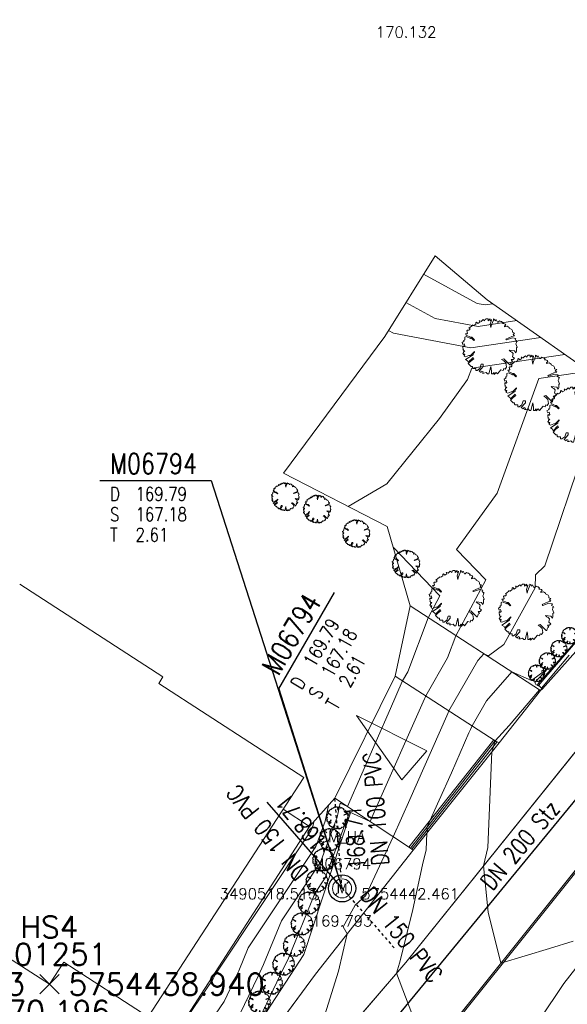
# Model space of a CAD drawing. Header units: metres. Extents: x 3490449 to 3490968, y 5754217 to 5754743.
# Tile 59 of 212: x 3490507 to 3490527, y 5754438 to 5754474. Entities that reach past the tile are written whole.
import ezdxf
from ezdxf.enums import TextEntityAlignment as Align

# ---------------------------------------------------------------- set-up
doc = ezdxf.new("R2010")
doc.units = ezdxf.units.M
doc.header["$LTSCALE"] = 0.25
for name, pattern in [('Kartierung-07$0$AUSGEZOGEN', [0]), ('Kartierung-07$0$STRICHLINIE', [19.05, 12.7, -6.35]), ('Kartierung-07$0$STRICHPUNKT', [25.4, 12.7, -6.35, 0, -6.35])]:
    doc.linetypes.add(name, pattern=pattern)
for name, color, linetype, lineweight, true_color in [('Kartierung-07$0$$BRUCH', 7, 'Continuous', 18, 0x82563a), ('Kartierung-07$0$$HOEHEN_Haupt', 7, 'Continuous', 18, 0x82563a), ('Kartierung-07$0$$HOEHEN_Mittel', 7, 'Continuous', 18, 0x82563a), ('Kartierung-07$0$$P_INF_FL', 7, 'Kartierung-07$0$AUSGEZOGEN', 18, 0x82563a), ('Kartierung-07$0$$P_INF_H', 7, 'Kartierung-07$0$AUSGEZOGEN', 18, 0x82563a), ('Kartierung-07$0$$P_INF_H_Schacht', 7, 'Kartierung-07$0$AUSGEZOGEN', 18, 0x82563a), ('Kartierung-07$0$$P_INF_NR', 7, 'Kartierung-07$0$AUSGEZOGEN', 18, 0x82563a), ('Kartierung-07$0$$P_INF_NR_Schacht', 7, 'Kartierung-07$0$AUSGEZOGEN', 18, 0x82563a), ('Kartierung-07$0$$P_INF_X', 7, 'Kartierung-07$0$AUSGEZOGEN', 18, 0x82563a), ('Kartierung-07$0$$PKT_HS4', 7, 'Continuous', 18, 0x82563a), ('Kartierung-07$0$$PKT_RF', 7, 'Continuous', 18, 0x82563a), ('Kartierung-07$0$B_Befestigt', 7, 'Continuous', 18, 0x82563a), ('Kartierung-07$0$B_Gelaendeknick', 7, 'Continuous', 18, 0x82563a), ('Kartierung-07$0$B_Haus', 7, 'Kartierung-07$0$AUSGEZOGEN', 18, 0x82563a), ('Kartierung-07$0$B_Hecke', 7, 'Continuous', 18, 0x82563a), ('Kartierung-07$0$B_Mauer', 7, 'Kartierung-07$0$AUSGEZOGEN', 18, 0x82563a), ('Kartierung-07$0$B_Rinne', 7, 'Continuous', 18, 0x82563a), ('Kartierung-07$0$B_Zaun', 7, 'Kartierung-07$0$AUSGEZOGEN', 18, 0x82563a), ('Kartierung-07$0$B_Zufahrt_Zugang', 7, 'Continuous', 18, 0x82563a), ('Kartierung-07$0$Hilfe_DGM', 7, 'Continuous', 18, 0x82563a), ('Kartierung-07$0$SYM_RF', 7, 'Kartierung-07$0$AUSGEZOGEN', 18, 0x82563a), ('Kartierung-07$0$SYM_SM_HA', 7, 'Kartierung-07$0$AUSGEZOGEN', 18, 0x82563a)]:
    doc.layers.add(name, color=color, linetype=linetype, lineweight=lineweight, true_color=true_color)
doc.layers.add('Kartierung-07$0$$PKT_SM_HA', color=7, linetype='Continuous', lineweight=18)
for name, color, linetype, true_color in [('Kartierung-07$0$B_MW-Leitung_HA_Schrift_Aus', 7, 'Continuous', 0x82563a), ('Kartierung-07$0$B_MW_Leitung_HA_Aus', 7, 'Kartierung-07$0$STRICHPUNKT', 0x82563a), ('Kartierung-07$0$B_RW-Leitung_HA_Aus', 7, 'Kartierung-07$0$STRICHLINIE', 0x82563a), ('Kartierung-07$0$B_RW-Leitung_HA_Schrift_Aus', 7, 'Continuous', 0x82563a), ('Kartierung-07$0$B_SW-Leitung_AUS', 7, 'Continuous', 0x82563a), ('Kartierung-07$0$B_SW_Leitung_Schrift_AUS', 7, 'Continuous', 0x82563a)]:
    doc.layers.add(name, color=color, linetype=linetype, true_color=true_color)
for name, color, linetype in [('Kartierung-07$0$B_MW-Schacht_HA_AUS', 7, 'Continuous'), ('Kartierung-07$0$B_Schachtschrift_MW_HA', 7, 'Continuous'), ('Kartierung-07$0$B_Schachtschrift_MW_HA_60Grad_AUS', 7, 'Continuous'), ('Kartierung-07$0$B_SW-Leitung_HA', 7, 'Continuous'), ('Kartierung-07$0$B_SW-Leitung_HA_Schrift', 7, 'Continuous')]:
    doc.layers.add(name, color=color, linetype=linetype)
doc.styles.add('Kartierung-07$0$2', font='TXT')
doc.styles.add('Kartierung-07$0$STANDARD', font='romans.shx', dxfattribs={"width": 0.8})

# ---------------------------------------------------------------- blocks, each defined once
blk = doc.blocks.new('Kartierung-07$0$PKT_0')
for p, q in [((-0.354, -0.354), (0.354, 0.354)), ((0.354, -0.354), (-0.354, 0.354))]:
    blk.add_line(p, q)
at = {"layer": 'Kartierung-07$0$$P_INF_FL', "style": 'Kartierung-07$0$STANDARD'}
blk.add_attdef('CODE', text='', height=0.8, dxfattribs=at).set_placement((0, 1.7), align=Align.CENTER)
at = {"layer": 'Kartierung-07$0$$P_INF_H', "style": 'Kartierung-07$0$STANDARD'}
blk.add_attdef('H', text='', height=0.8, dxfattribs=at).set_placement((0, -1.4), align=Align.CENTER)
at = {"layer": 'Kartierung-07$0$$P_INF_NR', "style": 'Kartierung-07$0$STANDARD'}
blk.add_attdef('NR', text='', height=0.8, dxfattribs=at).set_placement((0, 0.7), align=Align.CENTER)
at = {"layer": 'Kartierung-07$0$$P_INF_X', "style": 'Kartierung-07$0$STANDARD'}
blk.add_attdef('X', text='', height=0.8, dxfattribs=at).set_placement((-0.9, -0.4), align=Align.RIGHT)
blk.add_attdef('Y', (0.7, -0.4), '', height=0.8, dxfattribs=at)
blk = doc.blocks.new('Kartierung-07$0$Hecke')
at = {"layer": 'Kartierung-07$0$B_Hecke'}
blk.add_lwpolyline([(-0.447, -0.197), (-0.472, -0.185), (-0.46, -0.147), (-0.472, -0.147), (-0.485, -0.16), (-0.497, -0.135), (-0.485, -0.122), (-0.485, -0.11), (-0.46, -0.085), (-0.485, -0.085), (-0.497, -0.06), (-0.485, -0.06), (-0.497, -0.035), (-0.497, -0.01), (-0.485, 0.003), (-0.485, -0.01), (-0.472, -0.01), (-0.46, 0.003), (-0.472, 0.04), (-0.497, 0.028), (-0.51, 0.065), (-0.472, 0.09), (-0.485, 0.103), (-0.46, 0.115), (-0.46, 0.14), (-0.46, 0.165), (-0.435, 0.178), (-0.36, 0.14), (-0.347, 0.153), (-0.297, 0.103), (-0.285, 0.115), (-0.335, 0.165), (-0.36, 0.165), (-0.435, 0.203), (-0.447, 0.228), (-0.422, 0.228), (-0.41, 0.24), (-0.422, 0.278), (-0.41, 0.29), (-0.385, 0.29), (-0.372, 0.303), (-0.372, 0.328), (-0.385, 0.328), (-0.322, 0.378), (-0.322, 0.39), (-0.297, 0.378), (-0.26, 0.403), (-0.26, 0.428), (-0.247, 0.44), (-0.222, 0.415), (-0.185, 0.44), (-0.197, 0.465), (-0.185, 0.465), (-0.16, 0.453), (-0.135, 0.478), (-0.122, 0.49), (-0.097, 0.465), (-0.085, 0.49), (-0.072, 0.503), (-0.035, 0.503), (-0.035, 0.465), (-0.022, 0.478), (0.003, 0.503), (0.003, 0.478), (0.015, 0.465), (0.028, 0.49), (0.028, 0.478), (0.003, 0.403), (0.015, 0.34), (0.028, 0.39), (0.065, 0.478), (0.065, 0.503), (0.09, 0.49), (0.09, 0.478), (0.103, 0.465), (0.115, 0.49), (0.128, 0.465), (0.14, 0.44), (0.153, 0.44), (0.178, 0.465), (0.203, 0.453), (0.215, 0.453), (0.24, 0.428), (0.228, 0.415), (0.253, 0.415), (0.278, 0.403), (0.29, 0.39), (0.265, 0.365), (0.265, 0.353), (0.315, 0.365), (0.353, 0.34), (0.353, 0.328), (0.403, 0.303), (0.415, 0.278), (0.415, 0.253), (0.453, 0.24), (0.428, 0.215), (0.453, 0.19), (0.403, 0.178), (0.29, 0.128), (0.303, 0.115), (0.415, 0.153), (0.478, 0.14), (0.465, 0.115), (0.503, 0.09), (0.49, 0.078), (0.49, 0.065), (0.478, 0.04), (0.503, -0.022), (0.49, -0.035), (0.49, -0.097), (0.478, -0.122), (0.453, -0.085), (0.353, -0.072), (0.378, -0.097), (0.403, -0.11), (0.428, -0.135), (0.415, -0.197), (0.453, -0.222), (0.428, -0.247), (0.39, -0.247), (0.415, -0.285), (0.39, -0.297), (0.378, -0.347), (0.365, -0.347), (0.253, -0.235), (0.215, -0.247), (0.253, -0.272), (0.29, -0.31), (0.303, -0.385), (0.278, -0.422), (0.253, -0.41), (0.24, -0.447), (0.203, -0.435), (0.14, -0.51), (0.115, -0.485), (0.078, -0.522), (0.078, -0.485), (0.053, -0.51), (0.028, -0.51), (0.028, -0.46), (0.015, -0.372), (-0.022, -0.51), (-0.047, -0.51), (-0.072, -0.485), (-0.11, -0.497), (-0.135, -0.497), (-0.122, -0.472), (-0.147, -0.46), (-0.16, -0.485), (-0.197, -0.46), (-0.122, -0.372), (-0.122, -0.335), (-0.16, -0.335), (-0.185, -0.41), (-0.235, -0.447), (-0.26, -0.447), (-0.26, -0.41), (-0.31, -0.41), (-0.322, -0.397), (-0.322, -0.372), (-0.347, -0.372), (-0.397, -0.322), (-0.347, -0.272), (-0.297, -0.235), (-0.31, -0.21), (-0.397, -0.297), (-0.41, -0.272), (-0.447, -0.247), (-0.31, -0.16), (-0.31, -0.135), (-0.285, -0.11), (-0.285, -0.097), (-0.36, -0.172), (-0.385, -0.172), (-0.447, -0.197)], dxfattribs=at)
blk = doc.blocks.new('Kartierung-07$0$Zufahrt')
at = {"layer": 'Kartierung-07$0$B_Zufahrt_Zugang'}
for p, q in [((-0.7, -2.8), (0, 0)), ((0, 0), (0.7, -2.8)), ((-0.7, -2.8), (0.7, -2.8))]:
    blk.add_line(p, q, dxfattribs=at)
blk = doc.blocks.new('Kartierung-07$0$PKT_RF')
at = {"layer": 'Kartierung-07$0$SYM_RF'}
blk.add_circle((0, 0), 0.15, dxfattribs=at)
at = {"layer": 'Kartierung-07$0$$P_INF_FL', "style": 'Kartierung-07$0$STANDARD'}
blk.add_attdef('CODE', text='', height=0.8, dxfattribs=at).set_placement((0, 1.7), align=Align.CENTER)
at = {"layer": 'Kartierung-07$0$$P_INF_H', "style": 'Kartierung-07$0$STANDARD'}
blk.add_attdef('H', text='', height=0.8, dxfattribs=at).set_placement((0, -1.4), align=Align.CENTER)
at = {"layer": 'Kartierung-07$0$$P_INF_NR', "style": 'Kartierung-07$0$STANDARD'}
blk.add_attdef('NR', text='', height=0.8, dxfattribs=at).set_placement((0, 0.7), align=Align.CENTER)
at = {"layer": 'Kartierung-07$0$$P_INF_X', "style": 'Kartierung-07$0$STANDARD'}
blk.add_attdef('X', text='', height=0.8, dxfattribs=at).set_placement((-0.9, -0.4), align=Align.RIGHT)
blk.add_attdef('Y', (0.7, -0.4), '', height=0.8, dxfattribs=at)
blk = doc.blocks.new('Kartierung-07$0$B_Schachtbeschriftung')
blk.add_line((0, 0), (8.186, 0))
at = {"style": 'Kartierung-07$0$STANDARD', "width": 0.8}
for s, p in [('D ', (0.75, -0.5)), ('S ', (0.75, -2)), ('T ', (0.75, -3.5))]:
    blk.add_text(s, height=1, dxfattribs=at).set_placement(p, align=Align.TOP_LEFT)
at = {"ltscale": 0.02, "style": 'Kartierung-07$0$STANDARD', "width": 0.8}
for tag, p, height in [('NUMMER', (0.759, 0.479), 1.5), ('DECKEL', (2.627, -1.5), 1), ('SOHLE', (2.625, -2.996), 1), ('TIEFE', (2.628, -4.501), 1)]:
    blk.add_attdef(tag, p, '', height=height, dxfattribs=at)
at = {"ltscale": 0.02, "style": 'Kartierung-07$0$STANDARD', "width": 0.8, "flags": 1}
blk.add_attdef('FOTO', (1.057, -6.131), '', height=1, dxfattribs=at)
blk = doc.blocks.new('Kartierung-07$0$PKT_SM_HA')
at = {"layer": 'Kartierung-07$0$SYM_SM_HA'}
for p, q in [((-0.247, 0.247), (-0.177, 0.177)), ((0.177, 0.177), (0.247, 0.247)), ((0.177, 0.177), (0.247, 0.247)), ((-0.247, -0.247), (-0.177, -0.177)), ((0.177, -0.177), (0.247, -0.247))]:
    blk.add_line(p, q, dxfattribs=at)
blk.add_circle((0, 0), 0.35, dxfattribs=at)
at = {"layer": 'Kartierung-07$0$$P_INF_FL', "style": 'Kartierung-07$0$STANDARD'}
blk.add_attdef('CODE', text='', height=0.8, dxfattribs=at).set_placement((0, 1.7), align=Align.CENTER)
at = {"layer": 'Kartierung-07$0$$P_INF_H_Schacht', "style": 'Kartierung-07$0$STANDARD'}
blk.add_attdef('H', text='', height=0.8, dxfattribs=at).set_placement((0, -1.4), align=Align.CENTER)
at = {"layer": 'Kartierung-07$0$$P_INF_NR_Schacht', "style": 'Kartierung-07$0$STANDARD'}
blk.add_attdef('NR', text='', height=0.8, dxfattribs=at).set_placement((0, 0.7), align=Align.CENTER)
at = {"layer": 'Kartierung-07$0$$P_INF_X', "style": 'Kartierung-07$0$STANDARD'}
blk.add_attdef('X', text='', height=0.8, dxfattribs=at).set_placement((-0.9, -0.4), align=Align.RIGHT)
blk.add_attdef('Y', (0.7, -0.4), '', height=0.8, dxfattribs=at)
at = {"layer": 'Kartierung-07$0$SYM_SM_HA', "style": 'Kartierung-07$0$2'}
blk.add_text('M', height=0.35, dxfattribs=at).set_placement((0, -0.178), align=Align.CENTER)

msp = doc.modelspace()

# ---------------------------------------------------------------- linework, layer by layer
at = {"layer": 'Kartierung-07$0$$BRUCH', "ltscale": 0.02}
for p, q in [((3490521.009, 5754452.832), (3490525.808, 5754449.729)), ((3490525.695, 5754449.951), (3490527.318, 5754451.784)), ((3490527.504, 5754451.617), (3490525.882, 5754449.785)), ((3490524.142, 5754447.874), (3490520.469, 5754450.25)), ((3490525.808, 5754449.729), (3490524.28, 5754447.803)), ((3490525.882, 5754449.785), (3490525.695, 5754449.951)), ((3490525.808, 5754449.729), (3490525.882, 5754449.785)), ((3490527.665, 5754448.203), (3490520.85, 5754439.739)), ((3490521.021, 5754443.936), (3490524.142, 5754447.874)), ((3490524.142, 5754447.874), (3490524.28, 5754447.803)), ((3490524.28, 5754447.803), (3490521.13, 5754443.862)), ((3490521.682, 5754436.387), (3490529.671, 5754446.358)), ((3490518.25, 5754445.772), (3490521.021, 5754443.936)), ((3490518.82, 5754445.234), (3490517.103, 5754440.035)), ((3490510.135, 5754433.634), (3490517.317, 5754444.735)), ((3490521.13, 5754443.862), (3490517.535, 5754439.31)), ((3490521.021, 5754443.936), (3490521.13, 5754443.862)), ((3490517.103, 5754440.035), (3490511.166, 5754430.904)), ((3490520.85, 5754439.739), (3490515.196, 5754433.16)), ((3490517.535, 5754439.31), (3490515.244, 5754436.201))]:
    msp.add_line(p, q, dxfattribs=at)
at = {"layer": 'Kartierung-07$0$$HOEHEN_Haupt', "ltscale": 0.02}
for points in [[(3490520.215, 5754462.948), (3490520.401, 5754462.846), (3490523.24, 5754462.312), (3490525.811, 5754462.693)], [(3490526.858, 5754451.022), (3490525.844, 5754449.818), (3490525.805, 5754449.735), (3490525.767, 5754449.755), (3490524.648, 5754448.441), (3490524.142, 5754447.874), (3490524.142, 5754447.874), (3490524.082, 5754447.687), (3490524.037, 5754447.539), (3490524.028, 5754447.51), (3490524.018, 5754447.475), (3490523.862, 5754443.957), (3490523.703, 5754443.282), (3490523.881, 5754441.587), (3490524.345, 5754439.711), (3490526.133, 5754440.253), (3490526.999, 5754440.515)], [(3490518.009, 5754445.504), (3490517.886, 5754444.924), (3490517.544, 5754443.995), (3490515.06, 5754440.271), (3490514.718, 5754439.434), (3490514.613, 5754439.214), (3490514.176, 5754438.301), (3490513.224, 5754436.904), (3490513.159, 5754436.759), (3490513.002, 5754436.408), (3490512.566, 5754435.432), (3490511.29, 5754433.596), (3490511.224, 5754433.415), (3490510.775, 5754432.196), (3490510.727, 5754432.066), (3490509.873, 5754431.118), (3490508.776, 5754431.942), (3490506.631, 5754431.207)]]:
    msp.add_lwpolyline(points, dxfattribs=at)
at = {"layer": 'Kartierung-07$0$$HOEHEN_Mittel', "ltscale": 0.02}
for points in [[(3490521.506, 5754465.016), (3490523.47, 5754463.946), (3490523.774, 5754463.889), (3490524.049, 5754463.93)], [(3490520.86, 5754463.982), (3490521.935, 5754463.396), (3490523.507, 5754463.101), (3490524.93, 5754463.311)], [(3490526.692, 5754462.074), (3490523.275, 5754461.569), (3490523.122, 5754461.152), (3490522.088, 5754459.714), (3490520.153, 5754457.323), (3490518.736, 5754456.488)], [(3490527.573, 5754461.456), (3490525.745, 5754461.186), (3490524.207, 5754456.976), (3490522.719, 5754454.909), (3490523.8, 5754453.79), (3490522.697, 5754451.74), (3490522.39, 5754450.923), (3490521.585, 5754449.528), (3490521.562, 5754449.475), (3490521.54, 5754449.426), (3490519.697, 5754445.254), (3490519.548, 5754444.912), (3490518.779, 5754445.273), (3490518.767, 5754445.216), (3490517.896, 5754442.847), (3490517.509, 5754442.266), (3490516.539, 5754439.893), (3490516.239, 5754439.267), (3490515.225, 5754437.147)], [(3490528.454, 5754460.838), (3490528.215, 5754460.802), (3490527.444, 5754458.693), (3490525.966, 5754454.312), (3490525.62, 5754453.977), (3490525.611, 5754453.498), (3490524.459, 5754451.416), (3490523.89, 5754451.004), (3490523.721, 5754451.079), (3490523.506, 5754450.83), (3490522.438, 5754448.977), (3490522.396, 5754448.883), (3490522.357, 5754448.797), (3490521.002, 5754445.728), (3490520.385, 5754444.358), (3490519.389, 5754442.195), (3490518.996, 5754441.843), (3490518.551, 5754441.042), (3490518.703, 5754440.788), (3490518.386, 5754439.42), (3490517.823, 5754437.625)], [(3490514.588, 5754437.49), (3490515.426, 5754439.241), (3490515.628, 5754439.664), (3490516.284, 5754441.268), (3490517.72, 5754443.421), (3490518.326, 5754445.07), (3490518.438, 5754445.595), (3490518.71, 5754445.467), (3490520.286, 5754449.068), (3490520.722, 5754450.055), (3490520.728, 5754450.067), (3490520.733, 5754450.079), (3490520.923, 5754450.409), (3490521.674, 5754452.402), (3490522.108, 5754453.209), (3490520.393, 5754454.987)], [(3490527.334, 5754451.769), (3490525.996, 5754450.229), (3490525.734, 5754449.917), (3490525.723, 5754449.895), (3490525.634, 5754449.943), (3490525.597, 5754450.019), (3490526.085, 5754450.544), (3490525.467, 5754450.097), (3490524.744, 5754450.417), (3490523.824, 5754449.352), (3490523.29, 5754448.425), (3490523.23, 5754448.291), (3490523.175, 5754448.167), (3490522.528, 5754446.704), (3490521.625, 5754444.698), (3490521.652, 5754444.561), (3490521.631, 5754444.489), (3490521.604, 5754443.879), (3490521.473, 5754443.324), (3490521.107, 5754441.681), (3490520.68, 5754439.945), (3490520.626, 5754439.71), (3490520.511, 5754439.345), (3490521.633, 5754436.388)], [(3490512.11, 5754436.687), (3490512.307, 5754436.97), (3490512.312, 5754436.981), (3490512.314, 5754436.985), (3490512.314, 5754436.986), (3490513.763, 5754439.112), (3490513.799, 5754439.187), (3490513.808, 5754439.205), (3490513.836, 5754439.274), (3490517.368, 5754444.569), (3490517.445, 5754444.777), (3490517.473, 5754444.908)]]:
    msp.add_lwpolyline(points, dxfattribs=at)
at = {"layer": 'Kartierung-07$0$B_Befestigt', "ltscale": 0.02}
for points in [[(3490517.569, 5754431.038), (3490518.026, 5754431.645), (3490521.682, 5754436.387), (3490529.671, 5754446.358), (3490532.705, 5754449.908), (3490537.414, 5754455.326), (3490538.081, 5754455.461)], [(3490525.808, 5754449.729), (3490525.882, 5754449.785)], [(3490524.142, 5754447.874), (3490524.28, 5754447.803)], [(3490517.317, 5754444.735), (3490516.347, 5754445.365)], [(3490521.021, 5754443.936), (3490521.13, 5754443.862)], [(3490517.535, 5754439.31), (3490515.244, 5754436.201)]]:
    msp.add_lwpolyline(points, dxfattribs=at)
for points, elevation in [([(3490521.009, 5754452.832), (3490525.808, 5754449.729), (3490524.28, 5754447.803), (3490521.13, 5754443.862), (3490517.535, 5754439.31)], 169.965), ([(3490524.142, 5754447.874), (3490520.469, 5754450.25)], 169.955), ([(3490518.25, 5754445.772), (3490521.021, 5754443.936)], 169.955), ([(3490508.088, 5754434.927), (3490510.135, 5754433.634), (3490517.317, 5754444.735)], 170.081)]:
    msp.add_lwpolyline(points, dxfattribs=dict(at, elevation=elevation))
at = {"layer": 'Kartierung-07$0$B_Gelaendeknick', "ltscale": 0.02}
for points, elevation in [([(3490527.665, 5754448.203), (3490520.85, 5754439.739)], 169.375), ([(3490521.021, 5754443.936), (3490524.142, 5754447.874)], 169.955), ([(3490520.85, 5754439.739), (3490515.196, 5754433.16), (3490511.623, 5754428.129), (3490506.893, 5754420.564), (3490499.655, 5754408.924), (3490493.914, 5754398.968), (3490489.964, 5754391.422), (3490484.109, 5754379.978)], 169.59)]:
    msp.add_lwpolyline(points, dxfattribs=dict(at, elevation=elevation))
at = {"layer": 'Kartierung-07$0$B_Haus', "ltscale": 0.02}
for p, q in [((3490506.668, 5754453.632, 170.879), (3490511.933, 5754450.228, 170.879)), ((3490511.775, 5754449.985, 170.003), (3490511.933, 5754450.228, 170.879)), ((3490511.394, 5754437.742, 170.591), (3490517.108, 5754446.537, 170.591))]:
    msp.add_line(p, q, dxfattribs=at)
for points, elevation in [([(3490511.775, 5754449.985), (3490517.108, 5754446.537)], 170.003), ([(3490507.763, 5754438.94), (3490498.073, 5754445.166)], 170.196), ([(3490507.763, 5754438.94), (3490508.287, 5754439.751)], 170.196), ([(3490508.287, 5754439.751), (3490511.394, 5754437.742)], 170.196)]:
    msp.add_lwpolyline(points, dxfattribs=dict(at, elevation=elevation))
at = {"layer": 'Kartierung-07$0$B_Mauer', "ltscale": 0.02, "elevation": 169.466}
for points in [[(3490530.873, 5754460.118), (3490532.906, 5754458.689), (3490533.253, 5754458.265), (3490533.134, 5754457.86), (3490527.504, 5754451.617), (3490525.882, 5754449.785)], [(3490525.882, 5754449.785), (3490525.695, 5754449.951)]]:
    msp.add_lwpolyline(points, dxfattribs=at)
at = {"layer": 'Kartierung-07$0$B_Mauer', "ltscale": 0.02}
msp.add_lwpolyline([(3490525.695, 5754449.951), (3490527.318, 5754451.784), (3490532.91, 5754457.985), (3490532.976, 5754458.209), (3490532.734, 5754458.504), (3490530.729, 5754459.913)], dxfattribs=at)
at = {"layer": 'Kartierung-07$0$B_MW-Schacht_HA_AUS', "ltscale": 0.02}
msp.add_circle((3490518.513, 5754442.461, 169.793), 0.5, dxfattribs=at)
at = {"layer": 'Kartierung-07$0$B_MW_Leitung_HA_Aus', "ltscale": 0.02}
msp.add_line((3490518.513, 5754442.461), (3490520.472, 5754440.221), dxfattribs=at)
at = {"layer": 'Kartierung-07$0$B_Rinne', "ltscale": 0.02, "elevation": 169.955}
for points in [[(3490520.97, 5754443.976), (3490524.091, 5754447.914)], [(3490521.072, 5754443.896), (3490524.193, 5754447.834)]]:
    msp.add_lwpolyline(points, dxfattribs=at)
at = {"layer": 'Kartierung-07$0$B_Rinne', "ltscale": 0.02}
for points in [[(3490524.193, 5754447.834), (3490524.091, 5754447.914)], [(3490520.97, 5754443.976), (3490521.072, 5754443.896)]]:
    msp.add_lwpolyline(points, dxfattribs=at)
at = {"layer": 'Kartierung-07$0$B_RW-Leitung_HA_Aus', "ltscale": 0.01}
msp.add_line((3490518.513, 5754442.461), (3490518.25, 5754445.772), dxfattribs=at)
at = {"layer": 'Kartierung-07$0$B_Schachtschrift_MW_HA', "ltscale": 0.02}
msp.add_lwpolyline([(3490513.704, 5754457.446), (3490518.513, 5754442.461)], dxfattribs=at)
at = {"layer": 'Kartierung-07$0$B_Schachtschrift_MW_HA_60Grad_AUS', "ltscale": 0.02}
msp.add_lwpolyline([(3490516.193, 5754449.785), (3490518.513, 5754442.461)], dxfattribs=at)
at = {"layer": 'Kartierung-07$0$B_SW-Leitung_AUS', "ltscale": 0.02}
msp.add_line((3490540.027, 5754461.436), (3490511.533, 5754426.843), dxfattribs=at)
at = {"layer": 'Kartierung-07$0$B_SW-Leitung_HA', "ltscale": 0.02}
msp.add_line((3490515.75, 5754445.62), (3490518.513, 5754442.461), dxfattribs=at)
at = {"layer": 'Kartierung-07$0$B_Zaun', "ltscale": 0.02}
msp.add_lwpolyline([(3490517.617, 5754431.002), (3490518.074, 5754431.609), (3490521.729, 5754436.35), (3490529.717, 5754446.32), (3490532.75, 5754449.869), (3490537.446, 5754455.271), (3490538.093, 5754455.402)], dxfattribs=at)
at = {"layer": 'Kartierung-07$0$Hilfe_DGM', "ltscale": 0.02}
for points in [[(3490510.135, 5754433.634), (3490517.317, 5754444.735), (3490518.25, 5754445.772), (3490520.469, 5754450.25), (3490521.009, 5754452.832), (3490520.175, 5754455.749), (3490516.358, 5754457.708), (3490520.079, 5754462.731), (3490521.932, 5754465.698), (3490523.838, 5754464.078), (3490528.586, 5754460.745), (3490528.896, 5754461.188), (3490529.039, 5754461.393), (3490530.471, 5754463.443), (3490530.615, 5754463.648), (3490534.718, 5754469.519), (3490533.294, 5754472.407), (3490531.254, 5754473.771), (3490527.251, 5754477.743)], [(3490549.285, 5754436.799), (3490551.892, 5754440.126), (3490554.428, 5754443.361), (3490550.531, 5754447.1), (3490549.784, 5754447.677), (3490549.748, 5754447.67), (3490549.294, 5754447.356), (3490546.583, 5754449.466), (3490546.745, 5754450.021), (3490545.979, 5754450.61), (3490543.276, 5754452.039), (3490542.494, 5754451.735), (3490541.613, 5754450.724), (3490540.723, 5754449.639), (3490539.87, 5754448.471), (3490539.028, 5754447.401), (3490537.972, 5754446.015), (3490538.03, 5754445.667), (3490538.191, 5754445.468), (3490537.439, 5754444.201), (3490533.901, 5754447.08), (3490530.577, 5754443.968), (3490526.658, 5754438.963), (3490523.059, 5754433.591)]]:
    msp.add_lwpolyline(points, dxfattribs=at)

# ---------------------------------------------------------------- block references
at = {"layer": 'Kartierung-07$0$$PKT_HS4'}
msp.add_blockref('Kartierung-07$0$PKT_0', (3490507.763, 5754438.94, 170.196), dxfattribs=at).add_auto_attribs({'Y': '5754438.940', 'X': '3490507.763', 'H': '170.196', 'CODE': 'HS4', 'NR': 'M01251'})
at = {"layer": 'Kartierung-07$0$$PKT_RF'}
ref = msp.add_blockref('Kartierung-07$0$PKT_RF', (3490520.866, 5754475.11, 170.132), dxfattribs=at)
ref.add_attrib('Y', '5754475.110', (3490521.566, 5754474.71, 170.132), dxfattribs={"layer": 'Kartierung-07$0$$P_INF_X', "height": 0.4, "style": 'Kartierung-07$0$STANDARD'})
ref.add_attrib('X', '3490520.866', dxfattribs={"layer": 'Kartierung-07$0$$P_INF_X', "height": 0.4, "style": 'Kartierung-07$0$STANDARD'}).set_placement((3490519.966, 5754474.71, 170.132), align=Align.RIGHT)
ref.add_attrib('H', '170.132', dxfattribs={"layer": 'Kartierung-07$0$$P_INF_H', "height": 0.4, "style": 'Kartierung-07$0$STANDARD'}).set_placement((3490520.866, 5754473.71, 170.132), align=Align.CENTER)
ref.add_attrib('CODE', 'RF', dxfattribs={"layer": 'Kartierung-07$0$$P_INF_FL', "height": 0.4, "style": 'Kartierung-07$0$STANDARD'}).set_placement((3490520.866, 5754476.81, 170.132), align=Align.CENTER)
ref.add_attrib('NR', 'M06773', dxfattribs={"layer": 'Kartierung-07$0$$P_INF_NR', "height": 0.4, "style": 'Kartierung-07$0$STANDARD'}).set_placement((3490520.866, 5754475.81, 170.132), align=Align.CENTER)
at = {"layer": 'Kartierung-07$0$$PKT_SM_HA'}
ref = msp.add_blockref('Kartierung-07$0$PKT_SM_HA', (3490518.513, 5754442.461, 169.793), dxfattribs=at)
ref.add_attrib('Y', '5754442.461', (3490519.213, 5754442.061, 169.793), dxfattribs={"layer": 'Kartierung-07$0$$P_INF_X', "height": 0.4, "style": 'Kartierung-07$0$STANDARD'})
ref.add_attrib('X', '3490518.513', dxfattribs={"layer": 'Kartierung-07$0$$P_INF_X', "height": 0.4, "style": 'Kartierung-07$0$STANDARD'}).set_placement((3490517.613, 5754442.061, 169.793), align=Align.RIGHT)
ref.add_attrib('H', '169.793', dxfattribs={"layer": 'Kartierung-07$0$$P_INF_H_Schacht', "height": 0.4, "style": 'Kartierung-07$0$STANDARD'}).set_placement((3490518.513, 5754441.061, 169.793), align=Align.CENTER)
ref.add_attrib('CODE', 'SM_HA', dxfattribs={"layer": 'Kartierung-07$0$$P_INF_FL', "height": 0.4, "style": 'Kartierung-07$0$STANDARD'}).set_placement((3490518.513, 5754444.161, 169.793), align=Align.CENTER)
ref.add_attrib('NR', 'M06794', dxfattribs={"layer": 'Kartierung-07$0$$P_INF_NR_Schacht', "height": 0.4, "style": 'Kartierung-07$0$STANDARD'}).set_placement((3490518.513, 5754443.161, 169.793), align=Align.CENTER)
at = {"layer": 'Kartierung-07$0$B_Hecke', "ltscale": 0.02}
for p, xscale, yscale, zscale in [((3490523.945, 5754462.377), 2, 2, 2), ((3490525.491, 5754461.037), 2, 2, 2), ((3490527.061, 5754459.864), 2, 2, 2), ((3490522.733, 5754453.128), 2, 2, 2), ((3490525.282, 5754452.625), 2, 2, 2), ((3490526.877, 5754451.745), 0.6, 0.6, 0.6), ((3490526.479, 5754451.267), 0.6, 0.6, 0.6), ((3490526.054, 5754450.815), 0.6, 0.6, 0.6), ((3490525.655, 5754450.364), 0.6, 0.6, 0.6), ((3490518.345, 5754445.058), 0.7999999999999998, 0.7999999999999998, 0.7999999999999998), ((3490518.076, 5754444.259), 0.7999999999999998, 0.7999999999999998, 0.7999999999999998), ((3490517.831, 5754443.517), 0.7999999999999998, 0.7999999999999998, 0.7999999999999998), ((3490517.587, 5754442.734), 0.7999999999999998, 0.7999999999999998, 0.7999999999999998), ((3490517.297, 5754441.93), 0.7999999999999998, 0.7999999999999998, 0.7999999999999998), ((3490517.037, 5754441.163), 0.7999999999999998, 0.7999999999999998, 0.7999999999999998), ((3490516.753, 5754440.374), 0.7999999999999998, 0.7999999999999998, 0.7999999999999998), ((3490516.364, 5754439.682), 0.7999999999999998, 0.7999999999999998, 0.7999999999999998), ((3490515.925, 5754438.982), 0.7999999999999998, 0.7999999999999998, 0.7999999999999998), ((3490515.476, 5754438.284), 0.7999999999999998, 0.7999999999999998, 0.7999999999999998)]:
    msp.add_blockref('Kartierung-07$0$Hecke', p, dxfattribs=dict(at, xscale=xscale, yscale=yscale, zscale=zscale))
for p in [(3490516.432, 5754456.852), (3490517.598, 5754456.394), (3490519.034, 5754455.497), (3490520.866, 5754454.384)]:
    msp.add_blockref('Kartierung-07$0$Hecke', p, dxfattribs=at)
at = {"layer": 'Kartierung-07$0$B_Schachtschrift_MW_HA', "ltscale": 0.02, "xscale": 0.5, "yscale": 0.5, "zscale": 0.5}
msp.add_blockref('Kartierung-07$0$B_Schachtbeschriftung', (3490509.612, 5754457.446), dxfattribs=at).add_auto_attribs({'NUMMER': 'M06794', 'DECKEL': '169.79', 'SOHLE': '167.18', 'TIEFE': '2.61'})
at = {"layer": 'Kartierung-07$0$B_Schachtschrift_MW_HA_60Grad_AUS', "ltscale": 0.02, "xscale": 0.4999999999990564, "yscale": 0.4999999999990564, "zscale": 0.4999999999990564, "rotation": 59.99999999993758}
msp.add_blockref('Kartierung-07$0$B_Schachtbeschriftung', (3490516.193, 5754449.785), dxfattribs=at).add_auto_attribs({'NUMMER': 'M06794', 'DECKEL': '169.79', 'SOHLE': '167.18', 'TIEFE': '2.61'})
at = {"layer": 'Kartierung-07$0$B_Zufahrt_Zugang', "ltscale": 0.02, "rotation": 49.18580032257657}
msp.add_blockref('Kartierung-07$0$Zufahrt', (3490519.046, 5754448.811), dxfattribs=at)

# ---------------------------------------------------------------- texts
at = {"layer": 'Kartierung-07$0$B_MW-Leitung_HA_Schrift_Aus', "ltscale": 0.02, "style": 'Kartierung-07$0$STANDARD', "width": 0.8}
msp.add_text('DN 150 PVC', height=0.625, rotation=308.7366, dxfattribs=at).set_placement((3490519.154, 5754442.188))
at = {"layer": 'Kartierung-07$0$B_RW-Leitung_HA_Schrift_Aus', "ltscale": 0.02, "style": 'Kartierung-07$0$STANDARD', "width": 0.8}
for s, p in [('DN 100 PVC', (3490520.235, 5754443.322)), ('168.71', (3490519.393, 5754443.174, -170.081))]:
    msp.add_text(s, height=0.625, rotation=94.6054, dxfattribs=at).set_placement(p)
at = {"layer": 'Kartierung-07$0$B_SW-Leitung_HA_Schrift', "ltscale": 0.02, "style": 'Kartierung-07$0$STANDARD', "width": 0.8}
for s, p in [('DN 150 PVC', (3490517.312, 5754443.078)), ('168.71', (3490517.996, 5754444.149))]:
    msp.add_text(s, height=0.625, rotation=128.7366, dxfattribs=at).set_placement(p)
at = {"layer": 'Kartierung-07$0$B_SW_Leitung_Schrift_AUS', "ltscale": 0.02, "style": 'Kartierung-07$0$STANDARD', "width": 0.8}
msp.add_text('DN 200 Stz', height=0.625, rotation=50.0371, dxfattribs=at).set_placement((3490524.028, 5754442.341))

doc.saveas('drawing.dxf')
